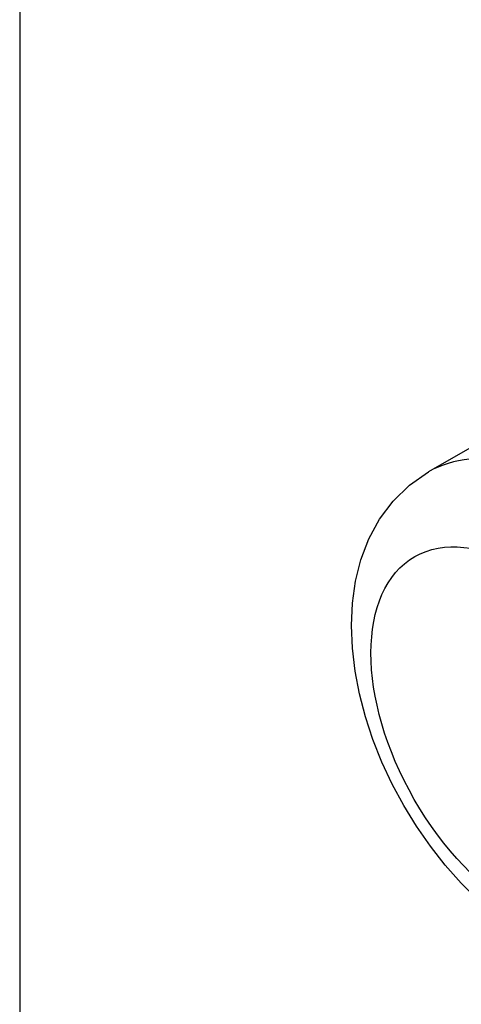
# Model space of a CAD drawing. Header units: inches. Extents: x 10.4 to 91.7, y 6.5 to 62.3.
# Tile 40 of 54: x 83.256 to 83.465, y 30.667 to 31.133. Entities that reach past the tile are written whole.
import ezdxf

# ---------------------------------------------------------------- set-up
doc = ezdxf.new("R2010")
doc.units = ezdxf.units.IN
doc.header["$MEASUREMENT"] = 0
doc.layers.add('Visible Edges(ANSI)', color=7, linetype='Continuous', lineweight=25)
doc.layers.add('Visible Tangent Edges(ANSI)', color=7, linetype='Continuous', lineweight=25)

msp = doc.modelspace()

# ---------------------------------------------------------------- linework, layer by layer
at = {"layer": 'Visible Edges(ANSI)'}
msp.add_line((83.48307, 30.93817), (83.44967, 30.91893), dxfattribs=at)
at = {"layer": 'Visible Edges(ANSI)', "flags": 128}
msp.add_lwpolyline([(83.47302, 30.71651), (83.46508, 30.72439), (83.45757, 30.73285), (83.45051, 30.74183), (83.44394, 30.75126), (83.4379, 30.7611), (83.43243, 30.77125), (83.42756, 30.78167), (83.42334, 30.79229), (83.41979, 30.80303), (83.41697, 30.81385), (83.4149, 30.82468), (83.41363, 30.83547), (83.4132, 30.84618), (83.41368, 30.85676), (83.41515, 30.86716), (83.4177, 30.87733), (83.42144, 30.88716), (83.42647, 30.89648), (83.43288, 30.90508), (83.44067, 30.91267), (83.44967, 30.91893)], dxfattribs=at)
at = {"layer": 'Visible Tangent Edges(ANSI)'}
msp.add_line((83.25633, 42.30501), (83.25633, 30.65089), dxfattribs=at)
msp.add_ellipse((83.51499, 30.80549), major_axis=(0.06533, -0.11344), ratio=0.578093, start_param=0, end_param=3.141593, dxfattribs=at)
msp.add_ellipse((83.49272, 30.79267), major_axis=(0.04961, -0.08615), ratio=0.578093, dxfattribs=at)

doc.saveas('drawing.dxf')
